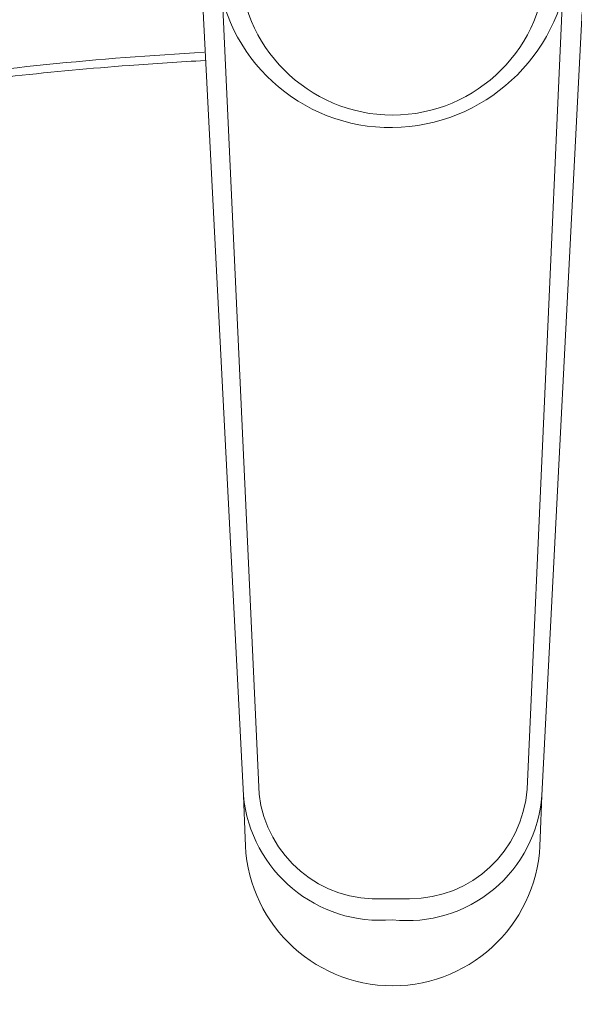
# Model space of a CAD drawing. Header units: millimetres. Extents: x 5980700 to 6194397, y -12939 to 2351883.
# Tile 79 of 124: x 6038146 to 6038201, y -2137 to -2040. Entities that reach past the tile are written whole.
import ezdxf

# ---------------------------------------------------------------- set-up
doc = ezdxf.new("R2010")
doc.units = ezdxf.units.MM
for name, color, linetype, lineweight in [('A-FLOR-PATT', 8, 'Continuous', 18), ('P-SANR-FIXT', 6, 'Continuous', 9), ('Q-CASE', 31, 'Continuous', 9)]:
    doc.layers.add(name, color=color, linetype=linetype, lineweight=lineweight)

# ---------------------------------------------------------------- blocks, each defined once
blk = doc.blocks.new('Componentes de gabinete 9 - Componentes de gabinete 10-3871332-PLANTA DE CAIMENTO DE PISOS - TÉRREO')
at = {"layer": 'Q-CASE', "lineweight": 5}
h = blk.add_hatch(dxfattribs=at)
h.set_pattern_fill('FP_32', color=256, style=0, pattern_type=2)
h.set_pattern_definition([(0, (2e-05, -3e-05), (812.8, 203.2), [33.528, -576.072, 33.528, -576.072, -3251.2]), (0, (2e-05, -3e-05), (812.8, 203.2), [-1219.2, 33.528, -1185.672, 33.528, -576.072, -1422.4]), (0, (2e-05, -3e-05), (812.8, 203.2), [-3048, 33.528, -372.872, 33.528, -982.472]), (120, (304.8, 101.6), (-582.3763620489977, 602.3054481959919), [33.52799999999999, -576.0719999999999, 33.52799999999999, -576.0719999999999, -3251.199999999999]), (120, (304.8, 101.6), (-582.3763620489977, 602.3054481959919), [-1219.2, 33.52799999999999, -1185.672, 33.52799999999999, -576.0719999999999, -1422.4]), (120, (304.8, 101.6), (-582.3763620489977, 602.3054481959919), [-3048, 33.52799999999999, -372.8719999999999, 33.52799999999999, -982.4719999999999]), (240, (406.4, 508), (-230.4236379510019, -805.5054481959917), [33.528, -576.072, 33.528, -576.072, -3251.2]), (240, (406.4, 508), (-230.4236379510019, -805.5054481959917), [-1219.2, 33.528, -1185.672, 33.528, -576.072, -1422.4]), (240, (406.4, 508), (-230.4236379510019, -805.5054481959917), [-3048, 33.528, -372.872, 33.528, -982.472])])
h.paths.add_polyline_path([(-1916.627681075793, -2503.341032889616), (-1916.627681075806, -1928.341032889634), (-4090.616646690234, -1928.341032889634), (-4090.616646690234, -2018.841821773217), (-4266.627681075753, -2018.841821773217), (-4266.627681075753, -2503.341032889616), (-2157.504512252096, -2503.341032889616)])
h.paths.add_polyline_path([(-3110.634107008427, -2404.163083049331), (-3167.436296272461, -2399.394518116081), (-3221.157012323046, -2385.38959533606), (-3268.906719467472, -2363.038630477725), (-3308.194852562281, -2333.777107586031), (-3337.907475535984, -2297.861812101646), (-3354.729751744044, -2262.080064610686), (-3360.600275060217, -2223.341032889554), (-3354.729751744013, -2184.602001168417), (-3335.245784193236, -2144.961343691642), (-3308.194852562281, -2112.904958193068), (-3268.906719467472, -2083.643435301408), (-3221.157012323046, -2061.292470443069), (-3167.436296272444, -2047.287547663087), (-3110.634107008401, -2042.518982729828), (-3072.063723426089, -2045.756980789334), (-3073.614829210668, -2014.807732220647), (-3075.889238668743, -2009.253733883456), (-3076.651862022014, -2003.300731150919), (-3075.850939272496, -1997.352760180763), (-3073.29385822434, -1991.492903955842), (-3069.878323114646, -1987.058951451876), (-3065.11199704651, -1983.411764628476), (-3059.56534687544, -1981.119493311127), (-3053.61482921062, -1980.337716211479), (-3047.664311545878, -1981.119493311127), (-3040.81046620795, -1984.412028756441), (-3037.351335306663, -1987.058951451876), (-3033.614829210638, -1991.990953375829), (-3031.378719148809, -1997.352760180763), (-3030.577796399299, -2003.300731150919), (-3031.340419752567, -2009.253733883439), (-3033.614829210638, -2014.807732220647), (-3035.478337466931, -2051.831263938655), (-3033.390313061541, -2052.15085995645), (-3025.61542372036, -2054.643551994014), (-3000.111201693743, -2061.292470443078), (-2952.361494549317, -2083.643435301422), (-2913.073361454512, -2112.904958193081), (-2884.108826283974, -2147.229036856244), (-2866.538462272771, -2184.602001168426), (-2860.667938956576, -2223.341032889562), (-2866.538462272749, -2262.080064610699), (-2884.108826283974, -2299.453028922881), (-2913.073361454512, -2333.777107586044), (-2952.361494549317, -2363.038630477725), (-3000.111201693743, -2385.38959533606), (-3053.831917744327, -2399.394518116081)])
h.paths.add_polyline_path([(-2291.627681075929, -2404.16308304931), (-2348.429870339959, -2399.394518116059), (-2402.150586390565, -2385.38959533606), (-2451.939830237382, -2361.51959800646), (-2489.188426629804, -2333.777107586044), (-2518.152961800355, -2299.453028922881), (-2535.72332581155, -2262.080064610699), (-2541.593849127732, -2223.341032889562), (-2535.72332581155, -2184.602001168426), (-2518.152961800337, -2147.229036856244), (-2489.188426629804, -2112.904958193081), (-2449.90029353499, -2083.643435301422), (-2402.150586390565, -2061.292470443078), (-2348.42987034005, -2047.287547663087), (-2310.16307827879, -2044.075036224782), (-2311.627681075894, -2014.807732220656), (-2313.90209053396, -2009.253733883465), (-2314.664713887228, -2003.300731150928), (-2313.863791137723, -1997.352760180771), (-2311.306710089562, -1991.492903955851), (-2304.722171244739, -1984.634033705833), (-2303.124848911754, -1983.411764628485), (-2297.578198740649, -1981.119493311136), (-2291.627681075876, -1980.337716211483), (-2285.677163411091, -1981.119493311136), (-2280.130513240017, -1983.411764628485), (-2275.364187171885, -1987.058951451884), (-2271.62768107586, -1991.990953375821), (-2269.353271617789, -1997.637186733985), (-2268.590648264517, -2003.300731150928), (-2269.353271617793, -2009.253733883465), (-2271.62768107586, -2014.807732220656), (-2271.948652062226, -2044.171044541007), (-2234.825491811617, -2047.287547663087), (-2181.104775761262, -2061.292470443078), (-2133.355068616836, -2083.643435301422), (-2094.066935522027, -2112.904958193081), (-2065.102400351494, -2147.229036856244), (-2047.532036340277, -2184.60200116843), (-2041.661513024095, -2223.341032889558), (-2047.532036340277, -2262.080064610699), (-2065.102400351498, -2299.453028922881), (-2094.066935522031, -2333.777107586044), (-2133.355068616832, -2363.038630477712), (-2181.104775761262, -2385.389595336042), (-2234.825491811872, -2399.394518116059)])
h.paths.add_polyline_path([(-3853.614829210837, -2404.163083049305), (-3910.417018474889, -2399.394518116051), (-3964.137734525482, -2385.389595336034), (-4011.887441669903, -2363.038630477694), (-4055.841707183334, -2329.142378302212), (-4081.97028659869, -2296.553628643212), (-4098.118636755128, -2260.765137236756), (-4103.580997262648, -2223.341032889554), (-4097.710473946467, -2184.602001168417), (-4080.14010993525, -2147.229036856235), (-4051.175574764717, -2112.904958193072), (-4011.887441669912, -2083.643435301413), (-3964.137734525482, -2061.292470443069), (-3910.417018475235, -2047.287547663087), (-3872.19667104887, -2043.171977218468), (-3873.614829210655, -2014.807732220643), (-3875.889238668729, -2009.253733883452), (-3876.651862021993, -2003.300731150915), (-3875.850939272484, -1997.352760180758), (-3873.293858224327, -1991.492903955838), (-3868.415851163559, -1985.939869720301), (-3865.111997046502, -1983.411764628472), (-3859.565346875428, -1981.119493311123), (-3853.61482921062, -1980.337716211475), (-3847.664311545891, -1981.119493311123), (-3842.117661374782, -1983.411764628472), (-3837.351335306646, -1987.058951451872), (-3833.614829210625, -1991.990953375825), (-3831.378719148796, -1997.352760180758), (-3830.577796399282, -2003.300731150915), (-3831.340419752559, -2009.253733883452), (-3833.614829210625, -2014.807732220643), (-3833.935800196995, -2044.171044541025), (-3796.812639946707, -2047.287547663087), (-3743.091923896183, -2061.292470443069), (-3695.342216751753, -2083.643435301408), (-3651.387951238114, -2117.539687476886), (-3625.259371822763, -2150.128437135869), (-3609.111021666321, -2185.91692854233), (-3603.648661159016, -2223.341032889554), (-3609.519184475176, -2262.080064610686), (-3629.681102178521, -2302.524118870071), (-3656.054083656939, -2333.777107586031), (-3695.342216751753, -2363.038630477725), (-3743.091923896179, -2385.38959533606), (-3796.812639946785, -2399.394518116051), (-3847.738132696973, -2403.669732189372)])
h = blk.add_hatch(dxfattribs=at)
h.set_pattern_fill('FP_33', color=256, style=0, pattern_type=2)
h.set_pattern_definition([(216.87, (635, 1587.5), (4762.494328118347, 3175.008507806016), [793.75, -7143.75]), (206.565, (1587.5, 1111.25), (-1587.501456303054, -1587.499067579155), [1774.879, -1774.879]), (198.435, (1587.5, 317.5), (-3174.997452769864, -1587.50290376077), [1004.024, -4016.092])])
h.paths.add_polyline_path([(-1916.627681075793, -2503.341032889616), (-1916.627681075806, -1928.341032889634), (-4090.616646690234, -1928.341032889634), (-4090.616646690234, -2018.841821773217), (-4266.627681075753, -2018.841821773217), (-4266.627681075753, -2503.341032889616), (-2157.504512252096, -2503.341032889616)])
h.paths.add_polyline_path([(-3110.634107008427, -2404.163083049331), (-3167.436296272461, -2399.394518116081), (-3221.157012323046, -2385.38959533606), (-3268.906719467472, -2363.038630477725), (-3308.194852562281, -2333.777107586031), (-3337.907475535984, -2297.861812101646), (-3354.729751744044, -2262.080064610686), (-3360.600275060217, -2223.341032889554), (-3354.729751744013, -2184.602001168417), (-3335.245784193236, -2144.961343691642), (-3308.194852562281, -2112.904958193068), (-3268.906719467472, -2083.643435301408), (-3221.157012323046, -2061.292470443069), (-3167.436296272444, -2047.287547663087), (-3110.634107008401, -2042.518982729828), (-3072.063723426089, -2045.756980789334), (-3073.614829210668, -2014.807732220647), (-3075.889238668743, -2009.253733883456), (-3076.651862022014, -2003.300731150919), (-3075.850939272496, -1997.352760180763), (-3073.29385822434, -1991.492903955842), (-3069.878323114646, -1987.058951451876), (-3065.11199704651, -1983.411764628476), (-3059.56534687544, -1981.119493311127), (-3053.61482921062, -1980.337716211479), (-3047.664311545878, -1981.119493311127), (-3040.81046620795, -1984.412028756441), (-3037.351335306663, -1987.058951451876), (-3033.614829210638, -1991.990953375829), (-3031.378719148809, -1997.352760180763), (-3030.577796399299, -2003.300731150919), (-3031.340419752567, -2009.253733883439), (-3033.614829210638, -2014.807732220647), (-3035.478337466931, -2051.831263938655), (-3033.390313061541, -2052.15085995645), (-3025.61542372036, -2054.643551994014), (-3000.111201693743, -2061.292470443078), (-2952.361494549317, -2083.643435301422), (-2913.073361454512, -2112.904958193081), (-2884.108826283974, -2147.229036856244), (-2866.538462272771, -2184.602001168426), (-2860.667938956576, -2223.341032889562), (-2866.538462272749, -2262.080064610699), (-2884.108826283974, -2299.453028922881), (-2913.073361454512, -2333.777107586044), (-2952.361494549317, -2363.038630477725), (-3000.111201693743, -2385.38959533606), (-3053.831917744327, -2399.394518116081)])
h.paths.add_polyline_path([(-2291.627681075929, -2404.16308304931), (-2348.429870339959, -2399.394518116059), (-2402.150586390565, -2385.38959533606), (-2451.939830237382, -2361.51959800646), (-2489.188426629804, -2333.777107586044), (-2518.152961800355, -2299.453028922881), (-2535.72332581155, -2262.080064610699), (-2541.593849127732, -2223.341032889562), (-2535.72332581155, -2184.602001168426), (-2518.152961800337, -2147.229036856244), (-2489.188426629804, -2112.904958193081), (-2449.90029353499, -2083.643435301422), (-2402.150586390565, -2061.292470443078), (-2348.42987034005, -2047.287547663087), (-2310.16307827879, -2044.075036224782), (-2311.627681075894, -2014.807732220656), (-2313.90209053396, -2009.253733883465), (-2314.664713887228, -2003.300731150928), (-2313.863791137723, -1997.352760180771), (-2311.306710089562, -1991.492903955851), (-2304.722171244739, -1984.634033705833), (-2303.124848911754, -1983.411764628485), (-2297.578198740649, -1981.119493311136), (-2291.627681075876, -1980.337716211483), (-2285.677163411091, -1981.119493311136), (-2280.130513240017, -1983.411764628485), (-2275.364187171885, -1987.058951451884), (-2271.62768107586, -1991.990953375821), (-2269.353271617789, -1997.637186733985), (-2268.590648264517, -2003.300731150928), (-2269.353271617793, -2009.253733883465), (-2271.62768107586, -2014.807732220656), (-2271.948652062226, -2044.171044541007), (-2234.825491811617, -2047.287547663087), (-2181.104775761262, -2061.292470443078), (-2133.355068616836, -2083.643435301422), (-2094.066935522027, -2112.904958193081), (-2065.102400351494, -2147.229036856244), (-2047.532036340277, -2184.60200116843), (-2041.661513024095, -2223.341032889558), (-2047.532036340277, -2262.080064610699), (-2065.102400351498, -2299.453028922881), (-2094.066935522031, -2333.777107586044), (-2133.355068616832, -2363.038630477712), (-2181.104775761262, -2385.389595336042), (-2234.825491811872, -2399.394518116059)])
h.paths.add_polyline_path([(-3853.614829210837, -2404.163083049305), (-3910.417018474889, -2399.394518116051), (-3964.137734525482, -2385.389595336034), (-4011.887441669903, -2363.038630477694), (-4055.841707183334, -2329.142378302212), (-4081.97028659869, -2296.553628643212), (-4098.118636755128, -2260.765137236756), (-4103.580997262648, -2223.341032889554), (-4097.710473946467, -2184.602001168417), (-4080.14010993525, -2147.229036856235), (-4051.175574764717, -2112.904958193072), (-4011.887441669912, -2083.643435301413), (-3964.137734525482, -2061.292470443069), (-3910.417018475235, -2047.287547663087), (-3872.19667104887, -2043.171977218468), (-3873.614829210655, -2014.807732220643), (-3875.889238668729, -2009.253733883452), (-3876.651862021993, -2003.300731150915), (-3875.850939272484, -1997.352760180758), (-3873.293858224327, -1991.492903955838), (-3868.415851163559, -1985.939869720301), (-3865.111997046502, -1983.411764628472), (-3859.565346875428, -1981.119493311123), (-3853.61482921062, -1980.337716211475), (-3847.664311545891, -1981.119493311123), (-3842.117661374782, -1983.411764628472), (-3837.351335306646, -1987.058951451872), (-3833.614829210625, -1991.990953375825), (-3831.378719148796, -1997.352760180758), (-3830.577796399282, -2003.300731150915), (-3831.340419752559, -2009.253733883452), (-3833.614829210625, -2014.807732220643), (-3833.935800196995, -2044.171044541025), (-3796.812639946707, -2047.287547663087), (-3743.091923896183, -2061.292470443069), (-3695.342216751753, -2083.643435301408), (-3651.387951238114, -2117.539687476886), (-3625.259371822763, -2150.128437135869), (-3609.111021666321, -2185.91692854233), (-3603.648661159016, -2223.341032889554), (-3609.519184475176, -2262.080064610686), (-3629.681102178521, -2302.524118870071), (-3656.054083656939, -2333.777107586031), (-3695.342216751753, -2363.038630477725), (-3743.091923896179, -2385.38959533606), (-3796.812639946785, -2399.394518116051), (-3847.738132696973, -2403.669732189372)])
at = {"layer": 'Q-CASE', "color": 133, "lineweight": 5}
blk.add_open_spline([(-2541.59384912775, -2223.341032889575), (-2541.59384912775, -2200.634047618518), (-2532.589590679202, -2166.481287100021), (-2502.733101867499, -2124.738962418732), (-2471.961798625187, -2096.743737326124), (-2433.842338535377, -2073.395573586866), (-2389.852688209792, -2055.852852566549), (-2347.759447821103, -2046.327661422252), (-2320.767974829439, -2043.601813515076), (-2310.314496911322, -2043.029921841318)], degree=3, knots=[0, 0, 0, 0, 0.3926990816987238, 0.5890486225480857, 0.7853981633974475, 0.9817477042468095, 1.178097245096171, 1.374446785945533, 1.497571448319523, 1.497571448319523, 1.497571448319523, 1.497571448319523], dxfattribs=at)
blk = doc.blocks.new('Deca_Torneira Decamatic Eco_1173_C_Mesa Fechamento Automatico - 1173_C_Cromado CR10-3102700-PLANTA DE CAIMENTO DE PISOS - TÉRREO')
at = {"layer": 'P-SANR-FIXT', "color": 90, "lineweight": 5}
for p, q in [((-19.67902901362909, -18.49748452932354), (-14.80102195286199, -113.3443528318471)), ((14.8010219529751, -113.3443528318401), (19.67902901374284, -18.49748452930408)), ((-16.87477370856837, -34.50280267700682), (-13.25110610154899, -113.1967488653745)), ((13.32878300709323, -112.7141523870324), (16.84253440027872, -34.32167965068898)), ((-14.80102195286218, -113.344352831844), (-14.62372851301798, -117.5728564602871)), ((14.62372851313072, -117.5728564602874), (14.8010219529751, -113.3443528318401)), ((-0.8803297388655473, -123.5770627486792), (1.679737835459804, -123.5770627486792))]:
    blk.add_line(p, q, dxfattribs=at)
blk.add_circle((6.89019154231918e-11, -30.71981705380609), 15.19214815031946, dxfattribs=at)
for centre, radius, start, end in [((-0.2307316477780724, -29.87114595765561), 17.27646897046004, 184.0930402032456, 270.7652224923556), ((-0.23753063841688, -29.36210406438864), 17.78555626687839, 270.7652224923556, 354.3786168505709), ((1.679737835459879, -111.8995717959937), 11.67749095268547, 269.9999999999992, 355.9999999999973), ((-1.20154580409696, -112.0492266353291), 13.66100667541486, 185.440073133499, 275.0459367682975), ((-1.57590498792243, -111.8444015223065), 11.75326186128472, 186.6071693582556, 273.3928306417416), ((1.45389986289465, -112.3525740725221), 13.38391920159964, 263.7636325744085, 355.7503575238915), ((5.637253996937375e-11, -117.5728564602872), 14.62372851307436, 179.9999999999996, 359.9999999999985)]:
    blk.add_arc(centre, radius, start, end, dxfattribs=at)
blk = doc.blocks.new('Deca_Cuba de Embutir Universal Oval_L_37 - L_37_17_Branco Gelo GE17-3871355-PLANTA DE CAIMENTO DE PISOS - TÉRREO')
at = {"layer": 'P-SANR-FIXT', "color": 90, "lineweight": 5}
blk.add_open_spline([(-249.9661680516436, 8.541033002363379e-11), (-249.9487605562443, 5.576945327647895), (-249.2309886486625, 16.62909343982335), (-246.115976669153, 32.87857124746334), (-240.931060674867, 48.86985488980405), (-233.6497721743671, 64.65930090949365), (-224.5382467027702, 79.66567800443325), (-215.2553353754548, 91.77789523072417), (-206.9657915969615, 101.0462082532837), (-198.1805707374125, 109.9407754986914), (-186.0096777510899, 120.6046998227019), (-172.55398435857, 130.4356117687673), (-161.18810142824, 137.6568931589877), (-149.2540249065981, 144.5623275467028), (-133.4974984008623, 152.4759765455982), (-113.7195315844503, 160.5714865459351), (-96.19751944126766, 166.2871145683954), (-81.88559020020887, 170.1341858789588), (-67.45751990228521, 173.4712949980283), (-52.53989968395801, 176.1199207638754), (-37.44757654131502, 178.0282909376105), (-27.40042868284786, 178.960591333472), (-21.09363908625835, 179.3664571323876), (-18.56730052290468, 179.5008466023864)], degree=3, knots=[-1, -1, -1, -1, -0.9708333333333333, -0.9416666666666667, -0.9125, -0.8833333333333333, -0.8541666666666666, -0.825, -0.8104166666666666, -0.7958333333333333, -0.7666666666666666, -0.7374999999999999, -0.7229166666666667, -0.7083333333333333, -0.6791666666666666, -0.6499999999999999, -0.6208333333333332, -0.60625, -0.5916666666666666, -0.5625, -0.5479166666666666, -0.5333333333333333, -0.5236298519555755, -0.5236298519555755, -0.5236298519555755, -0.5236298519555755], dxfattribs=at)
blk = doc.blocks.new('BE-PMSa-MOD-ARQ-CONEXAODOFUTURO-EX-000-R_rvt-1-PLANTA DE CAIMENTO DE PISOS - TÉRREO')
at = {"layer": 'A-FLOR-PATT', "lineweight": 5}
h = blk.add_hatch(dxfattribs=at)
h.set_pattern_fill('FP_19', color=71, style=0, pattern_type=2)
h.set_pattern_definition([(0, (1076.385, -4153.340999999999), (0, 450), []), (90, (1076.385, -4153.340999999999), (-450, 2.755455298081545e-14), [])])
h.paths.add_polyline_path([(-1408.117406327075, -6885.841005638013), (-1448.117406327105, -6885.841005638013), (-1448.117406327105, -6165.841005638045), (-1458.117406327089, -6165.841005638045), (-1458.117406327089, -6154.841005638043), (-1478.122472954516, -6154.841005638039), (-1478.122472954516, -6265.841005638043), (-1497.12247295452, -6265.841005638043), (-1497.12247295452, -6135.841005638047), (-1458.117406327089, -6135.841005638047), (-1458.117406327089, -6125.841005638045), (-1448.117406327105, -6125.841005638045), (-1448.117406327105, -6085.84100563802), (-1408.117406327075, -6085.84100563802), (-1408.117406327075, -6125.841005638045), (-1398.117406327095, -6125.841005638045), (-1398.117406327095, -6135.841005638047), (-1359.11233969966, -6135.841005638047), (-1359.11233969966, -6265.841005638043), (-1378.112339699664, -6265.841005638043), (-1379.117406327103, -6154.841005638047), (-1398.117406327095, -6154.841005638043), (-1398.117406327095, -6165.841005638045), (-1408.117406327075, -6165.841005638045), (-1408.117406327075, -6804.748590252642)])
h.paths.add_polyline_path([(-422.2840729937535, -6885.841005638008), (-462.2840729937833, -6885.841005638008), (-462.2840729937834, -6165.841005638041), (-472.284072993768, -6165.841005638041), (-472.284072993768, -6154.841005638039), (-492.2891396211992, -6154.841005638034), (-492.2891396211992, -6265.841005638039), (-511.2891396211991, -6265.841005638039), (-511.2891396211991, -6135.841005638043), (-472.284072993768, -6135.841005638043), (-472.284072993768, -6125.841005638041), (-462.2840729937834, -6125.841005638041), (-462.2840729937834, -6085.841005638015), (-422.2840729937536, -6085.841005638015), (-422.2840729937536, -6125.841005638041), (-412.2840729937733, -6125.841005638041), (-412.2840729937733, -6135.841005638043), (-373.2790063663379, -6135.841005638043), (-373.2790063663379, -6265.841005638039), (-392.2790063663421, -6265.841005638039), (-393.2840729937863, -6154.841005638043), (-412.2840729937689, -6154.841005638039), (-412.2840729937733, -6165.841005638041), (-422.2840729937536, -6165.841005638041), (-422.2840729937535, -6804.748590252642)])
h.paths.add_polyline_path([(563.5492603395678, -6885.841005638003), (523.5492603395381, -6885.841005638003), (523.5492603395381, -6165.841005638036), (513.5492603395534, -6165.841005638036), (513.5492603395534, -6154.84100563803), (493.5441937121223, -6154.841005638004), (493.5441937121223, -6265.841005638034), (474.5441937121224, -6265.841005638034), (474.5441937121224, -6135.841005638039), (513.5492603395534, -6135.841005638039), (513.5492603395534, -6125.841005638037), (523.5492603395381, -6125.841005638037), (523.5492603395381, -6085.841005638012), (563.5492603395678, -6085.841005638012), (563.5492603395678, -6125.841005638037), (573.5492603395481, -6125.841005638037), (573.5492603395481, -6135.841005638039), (612.5543269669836, -6135.841005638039), (612.5543269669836, -6265.841005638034), (593.5543269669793, -6265.841005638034), (592.5492603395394, -6154.841005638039), (573.5492603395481, -6154.841005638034), (573.5492603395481, -6165.841005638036), (563.5492603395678, -6165.841005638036), (563.5492603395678, -6804.748590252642)])
h.paths.add_polyline_path([(1549.382593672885, -6885.841005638), (1509.382593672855, -6885.841005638), (1509.382593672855, -6165.841005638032), (1499.38259367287, -6165.841005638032), (1499.38259367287, -6154.841005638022), (1479.377527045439, -6154.841005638), (1479.377527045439, -6265.84100563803), (1460.377527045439, -6265.84100563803), (1460.377527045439, -6135.841005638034), (1499.38259367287, -6135.841005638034), (1499.38259367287, -6125.841005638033), (1509.382593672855, -6125.841005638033), (1509.382593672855, -6085.841005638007), (1549.382593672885, -6085.841005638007), (1549.382593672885, -6125.841005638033), (1559.382593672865, -6125.841005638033), (1559.382593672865, -6135.841005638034), (1598.387660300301, -6135.841005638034), (1598.387660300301, -6265.84100563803), (1579.387660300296, -6265.84100563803), (1578.382593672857, -6154.841005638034), (1559.382593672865, -6154.84100563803), (1559.382593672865, -6165.841005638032), (1549.382593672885, -6165.841005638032), (1549.382593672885, -6839.505983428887)])
h.paths.add_polyline_path([(-3379.784072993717, -6885.841005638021), (-3419.784072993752, -6885.841005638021), (-3419.784072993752, -6165.841005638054), (-3429.784072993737, -6165.841005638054), (-3429.784072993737, -6154.841005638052), (-3449.789139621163, -6154.841005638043), (-3449.789139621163, -6265.841005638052), (-3468.789139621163, -6265.841005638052), (-3468.789139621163, -6135.841005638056), (-3429.784072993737, -6135.841005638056), (-3429.784072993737, -6125.841005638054), (-3419.784072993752, -6125.841005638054), (-3419.784072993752, -6085.841005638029), (-3379.784072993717, -6085.841005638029), (-3379.784072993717, -6125.841005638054), (-3369.784072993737, -6125.841005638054), (-3369.784072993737, -6135.841005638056), (-3330.779006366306, -6135.841005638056), (-3330.779006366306, -6265.841005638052), (-3349.779006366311, -6265.841005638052), (-3350.784072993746, -6154.841005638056), (-3369.784072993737, -6154.841005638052), (-3369.784072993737, -6165.841005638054), (-3379.784072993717, -6165.841005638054), (-3379.784072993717, -6804.748590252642)])
h.paths.add_polyline_path([(-2393.950739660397, -6885.841005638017), (-2433.950739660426, -6885.841005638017), (-2433.950739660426, -6165.841005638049), (-2443.950739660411, -6165.841005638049), (-2443.950739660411, -6154.841005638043), (-2463.955806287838, -6154.841005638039), (-2463.955806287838, -6265.841005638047), (-2482.955806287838, -6265.841005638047), (-2482.955806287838, -6135.841005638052), (-2443.950739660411, -6135.841005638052), (-2443.950739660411, -6125.84100563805), (-2433.950739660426, -6125.84100563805), (-2433.950739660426, -6085.841005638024), (-2393.950739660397, -6085.841005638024), (-2393.950739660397, -6125.84100563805), (-2383.950739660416, -6125.84100563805), (-2383.950739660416, -6135.841005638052), (-2344.945673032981, -6135.841005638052), (-2344.945673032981, -6265.841005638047), (-2363.945673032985, -6265.841005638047), (-2364.950739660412, -6154.841005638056), (-2383.950739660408, -6154.841005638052), (-2383.950739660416, -6165.841005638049), (-2393.950739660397, -6165.841005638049), (-2393.950739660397, -6804.748590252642)])
h.paths.add_polyline_path([(-1633.586260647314, -8187.825683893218), (-1326.11487301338, -8187.825683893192), (-1326.11487301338, -6915.841005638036), (-1408.117406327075, -6915.841005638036), (-1408.117406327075, -6885.841005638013), (-1222.284072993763, -6885.841005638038), (-1222.284072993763, -6915.841005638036), (-1296.11487301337, -6915.841005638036), (-1296.11487301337, -8187.825683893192), (-340.281539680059, -8187.825683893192), (-340.281539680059, -6915.841005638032), (-422.2840729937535, -6915.841005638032), (-422.2840729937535, -6885.841005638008), (-236.4507396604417, -6885.841005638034), (-236.4507396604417, -6915.841005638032), (-310.281539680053, -6915.841005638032), (-310.2815396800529, -8187.825683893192), (645.5517936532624, -8187.825683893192), (645.5517936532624, -6915.841005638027), (563.5492603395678, -6915.841005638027), (563.5492603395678, -6885.841005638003), (749.3825936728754, -6885.84100563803), (749.3825936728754, -6915.841005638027), (675.5517936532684, -6915.841005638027), (675.5517936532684, -8187.825683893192), (1631.385126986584, -8187.825683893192), (1631.385126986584, -6915.841005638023), (1549.382593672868, -6915.841005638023), (1549.382593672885, -6885.841005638), (1876.385126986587, -6885.841005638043), (1876.385126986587, -5160.841005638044), (1819.382593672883, -5160.84100563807), (1819.382593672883, -5130.841005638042), (1876.385126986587, -5130.841005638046), (1876.385126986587, -3880.841005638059), (1437.385126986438, -3880.841005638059), (1436.385126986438, -3898.231985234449), (1424.554938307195, -3898.231985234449), (1424.554938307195, -3931.218364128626), (1419.460598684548, -3931.218364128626), (1419.460598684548, -3946.925911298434), (1413.385126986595, -3946.925911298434), (1413.385126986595, -3958.858886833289), (1444.385126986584, -3958.858886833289), (1444.385126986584, -3970.828505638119), (1370.385126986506, -3970.828505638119), (1370.385126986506, -3958.948636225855), (1401.385126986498, -3958.858886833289), (1401.385126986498, -3946.925911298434), (1395.309655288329, -3946.925911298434), (1395.309655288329, -3931.218364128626), (1390.215315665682, -3931.218364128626), (1390.215315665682, -3898.231985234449), (1377.385126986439, -3897.231985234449), (1377.385126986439, -3880.841005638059), (938.3851269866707, -3880.841005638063), (938.385126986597, -5130.841005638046), (1019.382593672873, -5130.841005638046), (1019.382593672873, -5160.841005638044), (816.3825936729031, -5160.84100563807), (816.3825936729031, -5130.841005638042), (908.3851269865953, -5130.841005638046), (908.3851269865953, -3880.841005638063), (469.3851269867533, -3880.841005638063), (468.3851269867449, -3898.231985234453), (456.554938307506, -3898.231985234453), (456.554938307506, -3931.21836412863), (451.4605986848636, -3931.21836412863), (451.4605986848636, -3946.925911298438), (445.3851269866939, -3946.925911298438), (445.3851269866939, -3958.948636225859), (476.3851269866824, -3958.948636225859), (476.3851269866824, -3970.828505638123), (402.3851269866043, -3970.828505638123), (402.3851269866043, -3958.858886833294), (433.3851269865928, -3958.858886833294), (433.3851269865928, -3946.925911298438), (427.3096552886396, -3946.925911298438), (427.3096552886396, -3931.21836412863), (422.2153156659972, -3931.21836412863), (422.2153156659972, -3898.231985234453), (409.3851269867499, -3897.231985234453), (409.3851269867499, -3880.841005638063), (-29.61487301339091, -3880.841005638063), (-29.61487301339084, -5130.841005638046), (16.38259367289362, -5130.841005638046), (16.38259367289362, -5160.841005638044), (-116.6174063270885, -5160.84100563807), (-116.6174063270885, -5130.841005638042), (-59.61487301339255, -5130.841005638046), (-59.61487301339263, -3880.841005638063), (-498.6148730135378, -3880.841005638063), (-499.6148730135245, -3898.231985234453), (-511.4450616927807, -3898.231985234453), (-511.4450616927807, -3931.21836412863), (-516.5394013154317, -3931.21836412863), (-516.5394013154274, -3946.925911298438), (-522.6148730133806, -3946.925911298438), (-522.6148730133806, -3958.858886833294), (-491.6148730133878, -3958.858886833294), (-491.6148730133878, -3970.828505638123), (-565.614873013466, -3970.828505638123), (-565.614873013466, -3958.948636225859), (-534.6148730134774, -3958.858886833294), (-534.6148730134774, -3946.925911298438), (-540.6903447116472, -3946.925911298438), (-540.6903447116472, -3931.21836412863), (-545.7846843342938, -3931.21836412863), (-545.7846843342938, -3898.231985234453), (-558.6148730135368, -3897.231985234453), (-558.6148730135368, -3880.841005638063), (-997.6148730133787, -3880.841005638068), (-997.6148730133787, -5130.841005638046), (-916.6174063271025, -5130.841005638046), (-916.6174063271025, -5160.841005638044), (-1084.617406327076, -5160.84100563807), (-1084.617406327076, -5130.841005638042), (-1027.61487301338, -5130.841005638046), (-1027.614873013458, -3880.841005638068), (-1466.614873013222, -3880.841005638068), (-1467.614873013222, -3898.231985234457), (-1479.44506169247, -3898.231985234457), (-1479.44506169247, -3931.218364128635), (-1484.539401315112, -3931.218364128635), (-1484.539401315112, -3946.925911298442), (-1490.614873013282, -3946.925911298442), (-1490.614873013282, -3958.948636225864), (-1459.614873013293, -3958.948636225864), (-1459.614873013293, -3970.828505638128), (-1533.614873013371, -3970.828505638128), (-1533.614873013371, -3958.858886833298), (-1502.614873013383, -3958.858886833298), (-1502.614873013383, -3946.925911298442), (-1508.690344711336, -3946.925911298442), (-1508.690344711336, -3931.218364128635), (-1513.784684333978, -3931.218364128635), (-1513.784684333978, -3898.231985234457), (-1526.614873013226, -3897.231985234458), (-1526.614873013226, -3880.841005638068), (-1965.614873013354, -3880.841005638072), (-1965.614873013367, -5130.841005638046), (-1884.61740632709, -5130.841005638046), (-1884.61740632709, -5160.841005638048), (-2052.617406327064, -5160.84100563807), (-2052.617406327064, -5130.841005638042), (-1995.614873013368, -5130.841005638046), (-1995.614873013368, -3880.841005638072), (-2434.614873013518, -3880.841005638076), (-2435.614873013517, -3898.231985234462), (-2447.445061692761, -3898.231985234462), (-2447.445061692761, -3931.218364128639), (-2452.539401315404, -3931.218364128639), (-2452.539401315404, -3946.925911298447), (-2458.614873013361, -3946.925911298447), (-2458.614873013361, -3958.858886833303), (-2427.614873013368, -3958.858886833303), (-2427.614873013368, -3970.828505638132), (-2501.614873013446, -3970.828505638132), (-2501.614873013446, -3958.948636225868), (-2470.614873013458, -3958.858886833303), (-2470.614873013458, -3946.925911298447), (-2476.690344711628, -3946.925911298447), (-2476.690344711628, -3931.218364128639), (-2481.78468433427, -3931.218364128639), (-2481.78468433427, -3898.231985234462), (-2494.614873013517, -3897.231985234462), (-2494.614873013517, -3880.841005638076), (-2933.614873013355, -3880.841005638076), (-2933.614873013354, -5130.841005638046), (-2852.617406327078, -5130.841005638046), (-2852.617406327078, -5160.841005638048), (-2963.614873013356, -5160.841005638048), (-2963.614873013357, -3730.841005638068), (-273.614873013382, -3730.841005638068), (-273.6148730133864, -1905.841005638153), (-333.6148730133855, -1905.841005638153), (-333.6148730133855, -1920.841005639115), (-403.6148730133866, -1920.841005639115), (-403.6148730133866, -1905.841005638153), (-413.6148730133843, -1905.841005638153), (-413.6148730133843, -2645.841005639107), (-403.614873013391, -2645.841005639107), (-403.614873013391, -2656.841005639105), (-383.6098063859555, -2656.841005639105), (-383.6098063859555, -2545.841005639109), (-364.6098063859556, -2545.841005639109), (-364.6098063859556, -2675.841005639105), (-403.614873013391, -2675.841005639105), (-403.614873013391, -2685.841005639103), (-413.6148730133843, -2685.841005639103), (-413.6148730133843, -2725.841005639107), (-443.614873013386, -2725.841005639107), (-443.614873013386, -2685.841005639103), (-453.6148730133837, -2685.841005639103), (-453.6148730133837, -2675.841005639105), (-492.6199396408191, -2675.841005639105), (-492.6199396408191, -2545.841005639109), (-473.6199396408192, -2545.841005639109), (-472.6148730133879, -2656.841005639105), (-453.6148730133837, -2656.841005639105), (-453.6148730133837, -2645.841005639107), (-443.614873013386, -2645.841005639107), (-443.614873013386, -1905.841005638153), (-1243.614873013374, -1905.841005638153), (-1243.614873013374, -1920.841005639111), (-1313.614873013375, -1920.841005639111), (-1313.614873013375, -1905.841005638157), (-1861.627696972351, -1905.841005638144), (-1861.627696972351, -2730.841005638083), (-1891.627696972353, -2730.841005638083), (-1891.627696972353, -2503.341005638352), (-4291.627696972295, -2503.34100563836), (-4291.627696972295, -3602.841794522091), (-4115.616662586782, -3602.841794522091), (-4115.616662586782, -3918.841794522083), (-4291.627696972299, -3918.841794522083), (-4291.62769697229, -6885.841005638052), (-4179.784072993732, -6885.841005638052), (-4179.784072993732, -6915.841005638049), (-4291.62769697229, -6915.841005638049), (-4291.62769697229, -8187.825683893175), (-3297.781539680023, -8187.825683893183), (-3297.781539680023, -6915.841005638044), (-3379.784072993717, -6915.841005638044), (-3379.784072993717, -6885.841005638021), (-3193.950739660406, -6885.841005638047), (-3193.950739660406, -6915.841005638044), (-3267.781539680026, -6915.841005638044), (-3267.781539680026, -8187.825683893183), (-2311.948206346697, -8187.825683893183), (-2311.948206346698, -6915.84100563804), (-2393.950739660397, -6915.84100563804), (-2393.950739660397, -6885.841005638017), (-2208.117406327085, -6885.841005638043), (-2208.117406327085, -6915.84100563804), (-2281.948206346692, -6915.84100563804), (-2281.948206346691, -8187.825683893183), (-1634.040783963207, -8187.825683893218)])
h.paths.add_polyline_path([(1081.283969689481, -8177.824964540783), (974.2429165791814, -8177.757752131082), (969.89444838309, -8176.62737626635), (962.5990053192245, -8171.491896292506), (958.4892938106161, -8163.573126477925), (957.9528572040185, -8159.112278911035), (958.3458896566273, -8046.283814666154), (960.307945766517, -8039.866218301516), (963.7283128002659, -8032.919235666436), (963.7283128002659, -7942.145418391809), (961.4375489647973, -7935.578149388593), (960.4463710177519, -7926.6496358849), (961.5940795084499, -7650.620109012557), (964.0656786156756, -7630.220274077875), (974.8299487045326, -7602.120334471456), (992.0949357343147, -7577.474922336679), (1014.827323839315, -7557.759074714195), (1044.094972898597, -7543.599703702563), (1071.00633885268, -7537.47041637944), (1104.593384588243, -7534.802663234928), (1150.72110646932, -7533.999939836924), (1177.139309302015, -7534.536061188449), (1217.145192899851, -7537.754905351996), (1245.244404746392, -7544.159408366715), (1272.081338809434, -7557.769795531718), (1294.810519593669, -7577.489024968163), (1312.071615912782, -7602.136909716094), (1322.831558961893, -7630.238285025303), (1326.446371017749, -7660.111296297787), (1325.461348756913, -7935.551189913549), (1322.756520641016, -7944.035336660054), (1322.75652064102, -8032.919235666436), (1327.175489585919, -8039.484241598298), (1328.701960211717, -8047.249322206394), (1328.191987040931, -8166.732035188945), (1324.318356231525, -8173.441360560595), (1317.609030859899, -8177.314991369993), (1313.735400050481, -8177.824964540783)])
h.paths.add_polyline_path([(327.9020667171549, -8177.824964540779), (-11.59041675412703, -8177.757752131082), (-15.938884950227, -8176.627376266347), (-23.23432801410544, -8171.491896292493), (-27.34403952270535, -8163.573126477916), (-27.88047612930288, -8159.11227891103), (-27.48744367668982, -8046.283814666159), (-25.52538756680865, -8039.866218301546), (-22.10502053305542, -8032.919235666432), (-22.10502053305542, -7942.145418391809), (-24.39578436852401, -7935.578149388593), (-25.38696231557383, -7926.649635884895), (-24.23925382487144, -7650.620109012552), (-21.76765471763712, -7630.220274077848), (-11.00338462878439, -7602.120334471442), (6.261602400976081, -7577.474922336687), (28.99399050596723, -7557.759074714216), (58.26163956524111, -7543.599703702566), (85.1730055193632, -7537.470416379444), (118.760051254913, -7534.802663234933), (164.8877731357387, -7533.999939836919), (197.9780157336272, -7535.04143530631), (231.3118595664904, -7537.754905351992), (259.4110714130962, -7544.159408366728), (286.2480054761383, -7557.769795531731), (308.9771862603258, -7577.48902496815), (326.2382825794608, -7602.136909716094), (336.9982256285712, -7630.238285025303), (340.613037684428, -7660.111296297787), (339.6280154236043, -7935.551189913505), (336.9231873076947, -7944.035336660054), (336.923187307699, -8032.919235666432), (341.3421562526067, -8039.484241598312), (342.8686268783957, -8047.249322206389), (342.3586537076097, -8166.73203518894), (338.4850228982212, -8173.441360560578), (331.7756975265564, -8177.314991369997)])
h.paths.add_polyline_path([(-992.9312666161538, -8177.824964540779), (-1001.772218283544, -8176.627376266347), (-1009.067661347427, -8171.491896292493), (-1013.177372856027, -8163.573126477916), (-1013.713809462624, -8159.11227891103), (-1013.320777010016, -8046.283814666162), (-1011.358720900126, -8039.866218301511), (-1007.938353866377, -8032.919235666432), (-1007.938353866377, -7942.145418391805), (-1010.229117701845, -7935.57814938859), (-1011.220295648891, -7926.649635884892), (-1010.072587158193, -7650.620109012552), (-1007.600988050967, -7630.22027407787), (-996.8367179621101, -7602.120334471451), (-979.5717309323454, -7577.474922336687), (-956.8393428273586, -7557.75907471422), (-927.5716937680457, -7543.599703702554), (-900.6603278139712, -7537.470416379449), (-867.0732820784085, -7534.802663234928), (-820.9455601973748, -7533.999939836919), (-794.5273573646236, -7534.536061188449), (-754.5214737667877, -7537.754905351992), (-726.4222619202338, -7544.159408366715), (-699.5853278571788, -7557.769795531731), (-676.8561470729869, -7577.489024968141), (-659.5950507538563, -7602.136909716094), (-648.8351077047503, -7630.238285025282), (-645.2202956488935, -7660.111296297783), (-646.2053179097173, -7935.55118991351), (-648.9101460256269, -7944.035336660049), (-648.9101460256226, -8032.919235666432), (-644.4911770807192, -8039.484241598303), (-642.9647064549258, -8047.249322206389), (-643.4746796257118, -8166.73203518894), (-647.3483104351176, -8173.441360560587), (-654.0576358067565, -8177.314991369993), (-661.1148590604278, -8177.824964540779), (-979.7632562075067, -8177.824964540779)])
h.paths.add_polyline_path([(-1863.06921016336, -8177.824964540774), (-1973.078744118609, -8177.757752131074), (-1977.427212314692, -8176.627376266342), (-1984.722655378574, -8171.491896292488), (-1988.832366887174, -8163.573126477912), (-1989.368803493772, -8159.112278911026), (-1988.975771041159, -8046.283814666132), (-1987.013714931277, -8039.866218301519), (-1983.593347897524, -8032.919235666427), (-1983.593347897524, -7942.145418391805), (-1985.884111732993, -7935.578149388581), (-1986.875289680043, -7926.649635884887), (-1985.72758118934, -7650.620109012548), (-1983.255982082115, -7630.22027407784), (-1972.491711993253, -7602.120334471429), (-1955.226724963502, -7577.474922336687), (-1932.494336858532, -7557.75907471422), (-1903.22668779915, -7543.599703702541), (-1876.315321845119, -7537.470416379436), (-1842.728276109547, -7534.802663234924), (-1796.60055422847, -7533.999939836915), (-1770.182351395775, -7534.53606118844), (-1730.176467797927, -7537.754905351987), (-1702.077255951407, -7544.159408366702), (-1675.240321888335, -7557.769795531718), (-1652.511141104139, -7577.489024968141), (-1635.250044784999, -7602.136909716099), (-1624.449879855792, -7630.570680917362), (-1620.875289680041, -7660.111296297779), (-1621.860311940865, -7935.551189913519), (-1624.565140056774, -7944.035336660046), (-1624.56514005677, -8032.919235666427), (-1620.146171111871, -8039.484241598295), (-1618.619700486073, -8047.249322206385), (-1619.129673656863, -8166.732035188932), (-1623.003304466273, -8173.441360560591), (-1629.712629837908, -8177.314991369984), (-1633.586260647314, -8177.824964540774)])
h.paths.add_polyline_path([(-2619.419593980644, -8177.82496454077), (-2958.912077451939, -8177.75775213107), (-2963.260545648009, -8176.627376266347), (-2970.555988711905, -8171.491896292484), (-2974.665700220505, -8163.573126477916), (-2975.202136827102, -8159.112278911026), (-2974.809104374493, -8046.283814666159), (-2972.847048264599, -8039.866218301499), (-2969.426681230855, -8032.919235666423), (-2969.426681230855, -7942.145418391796), (-2971.717445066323, -7935.578149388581), (-2972.708623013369, -7926.343502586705), (-2971.56091452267, -7650.620109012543), (-2969.089315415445, -7630.220274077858), (-2958.325045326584, -7602.120334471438), (-2941.060058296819, -7577.474922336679), (-2918.327670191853, -7557.759074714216), (-2889.060021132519, -7543.599703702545), (-2862.148655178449, -7537.470416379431), (-2828.561609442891, -7534.802663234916), (-2782.4338875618, -7533.999939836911), (-2756.015684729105, -7534.536061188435), (-2716.009801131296, -7537.754905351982), (-2687.910589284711, -7544.159408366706), (-2661.073655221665, -7557.769795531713), (-2638.344474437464, -7577.489024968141), (-2621.08337811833, -7602.136909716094), (-2610.323435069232, -7630.23828502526), (-2606.708623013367, -7660.111296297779), (-2607.693645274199, -7935.551189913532), (-2610.398473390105, -7944.035336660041), (-2610.3984733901, -8032.919235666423), (-2605.979504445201, -8039.48424159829), (-2604.453033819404, -8047.24932220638), (-2604.963006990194, -8166.732035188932), (-2608.836637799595, -8173.441360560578), (-2615.545963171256, -8177.314991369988)])
h.paths.add_polyline_path([(-3630.1498973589, -8105.84028628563), (-3969.023528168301, -8105.330313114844), (-3975.732853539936, -8101.456682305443), (-3979.606484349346, -8094.747356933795), (-3980.116457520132, -8090.87372612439), (-3980.116457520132, -7975.264643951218), (-3978.589986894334, -7967.499563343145), (-3974.171017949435, -7960.934557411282), (-3974.171017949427, -7871.338078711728), (-3976.875846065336, -7863.56651165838), (-3977.860868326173, -7854.637361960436), (-3976.712378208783, -7578.635430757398), (-3974.171017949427, -7558.057631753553), (-3963.48611322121, -7530.152231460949), (-3944.369171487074, -7503.894264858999), (-3919.652445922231, -7483.835936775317), (-3896.658902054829, -7472.174730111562), (-3866.537949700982, -7465.428494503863), (-3828.55380661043, -7462.551382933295), (-3781.621430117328, -7462.015261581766), (-3756.007881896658, -7462.817984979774), (-3721.171753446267, -7465.770227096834), (-3693.081068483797, -7472.168114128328), (-3666.241821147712, -7485.77439645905), (-3643.509433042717, -7505.490244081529), (-3626.244446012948, -7530.135656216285), (-3615.142810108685, -7561.020111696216), (-3611.858645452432, -7588.126618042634), (-3612.852046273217, -7863.593471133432), (-3615.142810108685, -7872.075620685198), (-3615.142810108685, -7962.107780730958), (-3611.722443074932, -7967.881540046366), (-3609.760386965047, -7974.299136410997), (-3609.367354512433, -7980.998444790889), (-3609.903791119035, -8091.58844822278), (-3614.013502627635, -8099.507218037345), (-3621.308945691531, -8104.642698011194), (-3625.657413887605, -8105.77307387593)])
h.paths.add_polyline_path([(-2052.617406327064, -5960.841005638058), (-2092.617406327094, -5960.841005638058), (-2092.617406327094, -5920.841005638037), (-2102.617406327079, -5920.841005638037), (-2102.617406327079, -5910.841005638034), (-2141.62247295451, -5910.841005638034), (-2141.62247295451, -5780.841005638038), (-2122.62247295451, -5780.841005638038), (-2121.61740632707, -5891.841005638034), (-2102.617406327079, -5891.841005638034), (-2102.617406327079, -5880.841005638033), (-2092.617406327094, -5880.841005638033), (-2092.617406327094, -5160.84100563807), (-2052.617406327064, -5160.84100563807), (-2052.617406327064, -5880.841005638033), (-2042.61740632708, -5880.841005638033), (-2042.61740632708, -5891.841005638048), (-2022.612339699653, -5891.84100563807), (-2022.612339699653, -5780.841005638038), (-2003.612339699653, -5780.841005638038), (-2003.612339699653, -5910.841005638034), (-2042.61740632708, -5910.841005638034), (-2042.61740632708, -5920.841005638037), (-2052.617406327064, -5920.841005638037)])
h.paths.add_polyline_path([(-116.6174063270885, -5960.841005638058), (-156.6174063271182, -5960.841005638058), (-156.6174063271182, -5920.841005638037), (-166.6174063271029, -5920.841005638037), (-166.6174063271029, -5910.841005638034), (-205.6224729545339, -5910.841005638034), (-205.622472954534, -5780.841005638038), (-186.6224729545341, -5780.841005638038), (-185.6174063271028, -5891.841005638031), (-166.6174063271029, -5891.841005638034), (-166.6174063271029, -5880.841005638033), (-156.6174063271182, -5880.841005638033), (-156.6174063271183, -5160.84100563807), (-116.6174063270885, -5160.84100563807), (-116.6174063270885, -5880.841005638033), (-106.6174063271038, -5880.841005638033), (-106.6174063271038, -5891.841005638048), (-86.61233969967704, -5891.84100563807), (-86.61233969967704, -5780.841005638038), (-67.61233969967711, -5780.841005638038), (-67.61233969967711, -5910.841005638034), (-106.6174063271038, -5910.841005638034), (-106.6174063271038, -5920.841005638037), (-116.6174063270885, -5920.841005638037)])
h.paths.add_polyline_path([(776.3825936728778, -5960.841005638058), (776.3825936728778, -5920.841005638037), (766.382593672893, -5920.841005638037), (766.382593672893, -5910.841005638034), (727.3775270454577, -5910.841005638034), (727.3775270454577, -5780.841005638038), (746.3775270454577, -5780.841005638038), (747.3825936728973, -5891.841005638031), (766.382593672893, -5891.841005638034), (766.382593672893, -5880.841005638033), (776.3825936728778, -5880.841005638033), (776.3825936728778, -5160.84100563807), (816.3825936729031, -5160.84100563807), (816.3825936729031, -5880.841005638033), (826.3825936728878, -5880.841005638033), (826.3825936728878, -5891.841005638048), (846.3876603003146, -5891.84100563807), (846.3876603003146, -5780.841005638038), (865.3876603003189, -5780.841005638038), (865.3876603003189, -5910.841005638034), (826.3825936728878, -5910.841005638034), (826.3825936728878, -5920.841005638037), (816.3825936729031, -5920.841005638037), (816.3825936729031, -5960.841005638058)])
h.paths.add_polyline_path([(1819.382593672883, -5960.841005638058), (1779.382593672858, -5960.841005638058), (1779.382593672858, -5920.841005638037), (1769.382593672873, -5920.841005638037), (1769.382593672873, -5910.841005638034), (1730.377527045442, -5910.841005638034), (1730.377527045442, -5780.841005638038), (1749.377527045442, -5780.841005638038), (1750.382593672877, -5891.841005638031), (1769.382593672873, -5891.841005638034), (1769.382593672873, -5880.841005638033), (1779.382593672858, -5880.841005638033), (1779.382593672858, -5160.84100563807), (1819.382593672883, -5160.84100563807), (1819.382593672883, -5880.841005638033), (1829.382593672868, -5880.841005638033), (1829.382593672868, -5891.841005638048), (1849.387660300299, -5891.84100563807), (1849.387660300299, -5780.841005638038), (1868.387660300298, -5780.841005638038), (1868.387660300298, -5910.841005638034), (1829.382593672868, -5910.841005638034), (1829.382593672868, -5920.841005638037), (1819.382593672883, -5920.841005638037)])
h.paths.add_polyline_path([(-1084.617406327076, -5960.841005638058), (-1124.617406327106, -5960.841005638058), (-1124.617406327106, -5920.841005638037), (-1134.617406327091, -5920.841005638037), (-1134.617406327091, -5910.841005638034), (-1173.622472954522, -5910.841005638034), (-1173.622472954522, -5780.841005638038), (-1154.622472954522, -5780.841005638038), (-1153.617406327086, -5891.841005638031), (-1134.617406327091, -5891.841005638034), (-1134.617406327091, -5880.841005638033), (-1124.617406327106, -5880.841005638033), (-1124.617406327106, -5160.84100563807), (-1084.617406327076, -5160.84100563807), (-1084.617406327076, -5880.841005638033), (-1074.617406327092, -5880.841005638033), (-1074.617406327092, -5891.841005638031), (-1054.612339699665, -5891.841005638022), (-1054.612339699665, -5780.841005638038), (-1035.612339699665, -5780.841005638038), (-1035.612339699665, -5910.841005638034), (-1074.617406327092, -5910.841005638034), (-1074.617406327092, -5920.841005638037), (-1084.617406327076, -5920.841005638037)])
h.paths.add_polyline_path([(-3110.634122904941, -2404.163055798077), (-3089.559253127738, -2402.354946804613), (-3132.171954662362, -2402.354946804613)])
h.paths.add_polyline_path([(-2291.627696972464, -2404.163055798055), (-2270.089865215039, -2402.35494680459), (-2313.165528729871, -2402.35494680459)])
h.paths.add_polyline_path([(-3853.61484510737, -2404.163055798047), (-3832.077013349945, -2402.354946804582), (-3875.152676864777, -2402.354946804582)])
h.paths.add_polyline_path([(-3142.339160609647, -2401.501406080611), (-3183.55053015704, -2395.193534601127), (-3167.436312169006, -2399.394490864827)])
h.paths.add_polyline_path([(-2323.332734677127, -2401.501406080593), (-2364.544104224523, -2395.193534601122), (-2348.429886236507, -2399.394490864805)])
h.paths.add_polyline_path([(-3885.319882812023, -2401.501406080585), (-3924.116436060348, -2395.82307415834), (-3910.41703437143, -2399.394490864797)])
h.paths.add_polyline_path([(-3078.929085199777, -2401.501406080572), (-3053.233014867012, -2399.238353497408), (-3040.810482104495, -2395.666917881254), (-3078.059864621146, -2401.36836192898)])
h.paths.add_polyline_path([(-2259.922659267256, -2401.50140608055), (-2234.825507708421, -2399.394490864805), (-2218.711289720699, -2395.193534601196), (-2246.15749904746, -2399.394490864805)])
h.paths.add_polyline_path([(-3821.909807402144, -2401.501406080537), (-3790.606665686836, -2397.776597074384), (-3791.218334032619, -2396.803725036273), (-3808.144647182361, -2399.394490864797)])
h.paths.add_polyline_path([(-3195.652806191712, -2392.038486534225), (-3231.517499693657, -2380.53997742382), (-3221.157028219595, -2385.389568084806)])
h.paths.add_polyline_path([(-2376.646380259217, -2392.038486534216), (-2412.511073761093, -2380.539977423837), (-2402.150602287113, -2385.389568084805)])
h.paths.add_polyline_path([(-3938.633528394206, -2392.038486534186), (-3974.498221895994, -2380.539977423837), (-3964.137750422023, -2385.38956808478)])
h.paths.add_polyline_path([(-3025.615439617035, -2392.038486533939), (-3000.111217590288, -2385.389568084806), (-2989.750746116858, -2380.539977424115), (-3004.87697517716, -2385.389568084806)])
h.paths.add_polyline_path([(-3768.596161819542, -2392.038486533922), (-3743.091939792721, -2385.389568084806), (-3732.731468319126, -2380.539977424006), (-3747.857697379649, -2385.389568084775)])
h.paths.add_polyline_path([(-2206.609013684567, -2392.038486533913), (-2181.104791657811, -2385.389568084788), (-2170.744320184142, -2380.539977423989), (-2185.870549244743, -2385.389568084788)])
h.paths.add_polyline_path([(-2155.670651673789, -2373.484205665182), (-2133.355084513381, -2363.038603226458), (-2133.355084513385, -2361.809115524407), (-2135.705106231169, -2363.038603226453)])
h.paths.add_polyline_path([(-3717.6577998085, -2373.484205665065), (-3695.342232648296, -2363.038603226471), (-3695.342232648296, -2361.809115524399), (-3697.69225436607, -2363.038603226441)])
h.paths.add_polyline_path([(-2974.677077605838, -2373.484205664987), (-2952.361510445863, -2363.038603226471), (-2952.361510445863, -2361.809115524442), (-2954.711532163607, -2363.038603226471)])
h.paths.add_polyline_path([(-2866.444849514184, -2185.219820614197), (-2866.538478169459, -2184.601973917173), (-2866.538478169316, -2185.01231778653)])
h.paths.add_polyline_path([(-2047.43842358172, -2185.219820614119), (-2047.532052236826, -2184.601973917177), (-2047.532052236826, -2185.012317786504)])
h.paths.add_polyline_path([(-3609.42557171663, -2185.219820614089), (-3609.519200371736, -2184.601973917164), (-3609.519200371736, -2185.012317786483)])
h.paths.add_polyline_path([(-2883.407863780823, -2148.720022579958), (-2884.10884218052, -2147.229009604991), (-2884.10884218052, -2147.845730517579)])
h.paths.add_polyline_path([(-3626.38858598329, -2148.720022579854), (-3629.681118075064, -2144.157919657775), (-3627.089564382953, -2147.845730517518)])
h.paths.add_polyline_path([(-2064.401437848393, -2148.720022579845), (-2065.102416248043, -2147.229009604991), (-2065.102416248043, -2147.845730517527)])
h.paths.add_polyline_path([(-2910.729698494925, -2115.682279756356), (-2913.073377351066, -2112.904930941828), (-2913.073377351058, -2113.807924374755)])
h.paths.add_polyline_path([(-2091.723272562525, -2115.682279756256), (-2094.066951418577, -2112.904930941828), (-2094.066951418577, -2113.80792437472)])
h.paths.add_polyline_path([(-3653.710420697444, -2115.682279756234), (-3656.054099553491, -2112.904930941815), (-3656.054099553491, -2113.807924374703)])
h.paths.add_polyline_path([(-2946.813568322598, -2087.775475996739), (-2952.361510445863, -2083.643408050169), (-2952.361510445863, -2084.872895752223)])
h.paths.add_polyline_path([(-3689.794290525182, -2087.775475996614), (-3695.342232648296, -2083.643408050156), (-3695.342232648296, -2084.872895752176)])
h.paths.add_polyline_path([(-2127.807142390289, -2087.775475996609), (-2133.355084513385, -2083.643408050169), (-2133.355084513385, -2084.87289575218)])
h.paths.add_polyline_path([(-2412.511073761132, -2066.142033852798), (-2376.64638025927, -2054.643524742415), (-2402.150602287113, -2061.292443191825)])
h.paths.add_polyline_path([(-3974.498221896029, -2066.142033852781), (-3938.633528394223, -2054.643524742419), (-3964.137750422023, -2061.292443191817)])
h.paths.add_polyline_path([(-3231.517499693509, -2066.142033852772), (-3195.652806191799, -2054.64352474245), (-3221.15702821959, -2061.292443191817)])
h.paths.add_polyline_path([(-2989.750746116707, -2066.142033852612), (-3000.111217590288, -2061.292443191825), (-3025.615439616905, -2054.643524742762), (-3000.111217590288, -2062.820383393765)])
h.paths.add_polyline_path([(-2170.744320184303, -2066.142033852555), (-2181.104791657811, -2061.292443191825), (-2206.609013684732, -2054.643524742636), (-2181.104791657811, -2062.82038339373)])
h.paths.add_polyline_path([(-3732.731468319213, -2066.142033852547), (-3743.091939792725, -2061.292443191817), (-3768.59616181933, -2054.643524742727), (-3743.091939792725, -2062.820383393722)])
h.paths.add_polyline_path([(-3926.531252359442, -2051.488476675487), (-3885.319882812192, -2045.180605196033), (-3910.417034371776, -2047.287520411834), (-3924.116436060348, -2050.858937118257)])
h.paths.add_polyline_path([(-2364.544104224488, -2051.488476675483), (-2323.332734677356, -2045.180605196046), (-2348.429886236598, -2047.287520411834)])
h.paths.add_polyline_path([(-3183.55053015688, -2051.488476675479), (-3142.33916060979, -2045.180605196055), (-3167.436312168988, -2047.287520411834)])
h.paths.add_polyline_path([(-2218.711289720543, -2051.48847667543), (-2234.614845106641, -2047.342439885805), (-2234.614845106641, -2049.054255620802)])
h.paths.add_polyline_path([(-3780.698437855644, -2051.4884766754), (-3796.812655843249, -2047.287520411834), (-3808.144647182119, -2047.287520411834), (-3796.812655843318, -2049.022011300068)])
h.paths.add_polyline_path([(-3072.614845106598, -2046.147071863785), (-3073.293874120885, -2045.653683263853), (-3073.293874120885, -2046.043138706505)])
h.paths.add_polyline_path([(-3089.096291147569, -2044.327064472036), (-3110.634122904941, -2042.518955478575), (-3132.171954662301, -2044.327064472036), (-3110.634122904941, -2044.327064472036)])
h.paths.add_polyline_path([(-3872.614845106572, -2044.327064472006), (-3873.293874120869, -2044.171017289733), (-3873.293874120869, -2044.327064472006)])
at = {"layer": 'P-SANR-FIXT', "color": 250, "lineweight": 5}
for name, p in [('Deca_Torneira Decamatic Eco_1173_C_Mesa Fechamento Automatico - 1173_C_Cromado CR10-3102700-PLANTA DE CAIMENTO DE PISOS - TÉRREO', (-2291.627696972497, -2003.341005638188)), ('Deca_Cuba de Embutir Universal Oval_L_37 - L_37_17_Branco Gelo GE17-3871355-PLANTA DE CAIMENTO DE PISOS - TÉRREO', (-2291.627696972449, -2223.341005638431))]:
    blk.add_blockref(name, p, dxfattribs=at)
at = {"layer": 'Q-CASE', "color": 250, "lineweight": 5}
blk.add_blockref('Componentes de gabinete 9 - Componentes de gabinete 10-3871332-PLANTA DE CAIMENTO DE PISOS - TÉRREO', (-1.589655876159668e-05, 2.72512435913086e-05), dxfattribs=at)

msp = doc.modelspace()

# ---------------------------------------------------------------- block references
at = {"lineweight": 5}
msp.add_blockref('BE-PMSa-MOD-ARQ-CONEXAODOFUTURO-EX-000-R_rvt-1-PLANTA DE CAIMENTO DE PISOS - TÉRREO', (6040474.816446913, 0), dxfattribs=at)

doc.saveas('drawing.dxf')
